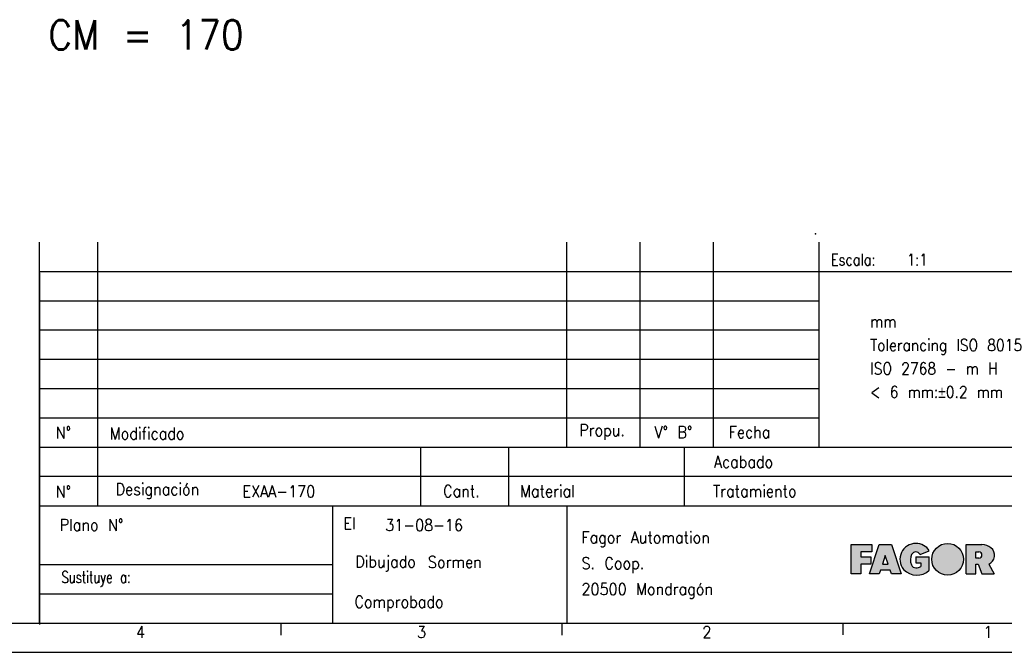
# Model space of a CAD drawing. Header units: millimetres. Extents: x -235 to 994, y -109 to 485.
# Tile 8 of 16: x 411 to 579, y -109 to -1. Entities that reach past the tile are written whole.
import ezdxf

# ---------------------------------------------------------------- set-up
doc = ezdxf.new("R2010")
doc.units = ezdxf.units.MM
doc.layers.add('1', color=7, linetype='Continuous')
doc.styles.add('CONVERTER_11', font='txt.shx', dxfattribs={"width": 0.9})
doc.styles.add('CONVERTER_12', font='txt.shx', dxfattribs={"width": 0.81})
doc.styles.add('CONVERTER_13', font='txt.shx', dxfattribs={"width": 0.72})

# ---------------------------------------------------------------- blocks, each defined once
blk = doc.blocks.new('tolerancias__41', base_point=(547.2149843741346, -37.82507050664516))
at = {"layer": '1', "color": 7}
blk.add_point((547.2149843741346, -37.82507050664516), dxfattribs=at)
blk = doc.blocks.new('tolerancias__42', base_point=(547.8144653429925, -74.22039922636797))
at = {"layer": '1', "color": 7}
blk.add_point((547.8144653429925, -74.22039922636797), dxfattribs=at)
blk = doc.blocks.new('Marco_a1', base_point=(184.8144653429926, 187.7796007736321))
at = {"layer": '1', "linetype": 'Continuous'}
h = blk.add_hatch(color=2, dxfattribs=at)
edge = h.paths.add_edge_path()
edge.add_arc((564.506467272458, -92.95005454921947), 3.104272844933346, 223.1289646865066, 312.98327026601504, ccw=False)
edge.add_arc((564.3277917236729, -93.34599406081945), 2.7083333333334, 90, 219.5977388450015, ccw=False)
edge.add_arc((564.3277917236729, -93.34599406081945), 2.708333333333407, 32.57897039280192, 90, ccw=False)
edge.add_line((566.6099690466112, -91.88766072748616), (565.0529344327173, -92.51266072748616))
edge.add_arc((564.3288787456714, -92.92933074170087), 0.835386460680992, 29.9189981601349, 150.0810018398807)
edge.add_arc((565.5812465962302, -93.45016072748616), 2.187499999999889, 154.6230664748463, 202.619864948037)
edge.add_arc((564.3312465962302, -93.97099406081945), 0.8333333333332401, 202.6198649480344, 270)
edge.add_arc((564.3312465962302, -93.03349406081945), 1.770833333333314, 270, 298.0724869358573)
edge.add_line((565.1645799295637, -94.59599406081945), (565.1645799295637, -93.97099406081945))
edge.add_line((565.1645799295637, -93.97099406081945), (564.3312465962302, -93.97099406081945))
edge.add_line((564.3312465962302, -93.97099406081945), (564.3312465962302, -92.92932739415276))
edge.add_line((564.3312465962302, -92.92932739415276), (566.622913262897, -92.92932739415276))
edge.add_line((566.622913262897, -92.92932739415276), (566.622913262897, -95.22099406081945))
h = blk.add_hatch(color=2, dxfattribs=at)
edge = h.paths.add_edge_path()
edge.add_arc((569.7442851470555, -93.34599406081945), 2.708333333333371, 0, 360)
blk.add_hatch(color=2, dxfattribs=at).paths.add_polyline_path([(556.8277917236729, -90.84599406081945), (556.8277917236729, -92.09599406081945), (554.9527917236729, -92.09599406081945), (554.9527917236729, -92.92932739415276), (556.6194583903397, -92.92932739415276), (556.6194583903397, -93.76266072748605), (556.6194583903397, -94.17932739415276), (554.9527917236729, -94.17932739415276), (554.9527917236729, -95.84599406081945), (553.2861250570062, -95.84599406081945), (553.2861250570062, -90.84599406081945)])
h = blk.add_hatch(color=2, dxfattribs=at)
h.paths.add_polyline_path([(561.8277917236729, -95.84599406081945), (560.1611250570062, -95.84599406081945), (559.9527917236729, -95.22099406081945), (558.2861250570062, -95.22099406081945), (558.0777917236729, -95.84599406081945), (556.4111250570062, -95.84599406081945), (558.0777917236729, -90.84599406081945), (560.1611250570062, -90.84599406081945)])
h.paths.add_polyline_path([(558.6333472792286, -94.17932739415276), (559.6055695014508, -94.17932739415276), (559.1194583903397, -92.72099406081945)], flags=16)
h = blk.add_hatch(color=2, dxfattribs=at)
edge = h.paths.add_edge_path()
edge.add_line((574.5538364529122, -90.84599406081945), (572.8871697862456, -90.84599406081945))
edge.add_line((572.8871697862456, -90.84599406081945), (572.8871697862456, -95.84599406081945))
edge.add_line((572.8871697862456, -95.84599406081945), (574.5538364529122, -95.84599406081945))
edge.add_line((574.5538364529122, -95.84599406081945), (574.5538364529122, -94.17932739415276))
edge.add_line((574.5538364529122, -94.17932739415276), (574.970503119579, -94.17932739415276))
edge.add_line((574.970503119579, -94.17932739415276), (575.595503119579, -95.84599406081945))
edge.add_line((575.595503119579, -95.84599406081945), (577.6772287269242, -95.84599406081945))
edge.add_line((577.6772287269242, -95.84599406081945), (576.7506542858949, -94.17932739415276))
edge.add_arc((576.1012248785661, -92.66967744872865), 1.643411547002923, 293.2766705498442, 410.7613098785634)
edge.add_arc((575.595503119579, -93.28889939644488), 2.442905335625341, 50.76130987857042, 90)
edge.add_line((575.595503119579, -90.84599406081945), (574.5538364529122, -90.84599406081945))
edge = h.paths.add_edge_path(flags=16)
edge.add_line((575.0746697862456, -93.13766072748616), (574.5538364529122, -93.13766072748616))
edge.add_line((574.5538364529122, -93.13766072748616), (574.5538364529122, -92.09599406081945))
edge.add_line((574.5538364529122, -92.09599406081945), (575.0746697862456, -92.09599406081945))
edge.add_arc((575.0746697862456, -92.61682739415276), 0.5208333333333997, -90, 90, ccw=False)
at = {"layer": '1', "color": 7, "linetype": 'Continuous'}
for p, q in [((414.8144653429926, -104.220399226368), (414.8144653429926, -39.22039922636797)), ((424.8144653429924, -84.22039922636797), (424.8144653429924, -39.22039922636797)), ((504.8144653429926, -74.22039922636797), (504.8144653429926, -39.22039922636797)), ((517.3144653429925, -74.22039922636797), (517.3144653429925, -39.22039922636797)), ((529.8144653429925, -74.22039922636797), (529.8144653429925, -39.22039922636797)), ((547.8144653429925, -74.22039922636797), (547.8144653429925, -39.22039922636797)), ((414.8144653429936, -74.22039922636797), (599.8144653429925, -74.22039922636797)), ((479.8144653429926, -74.22039922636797), (479.8144653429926, -84.22039922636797)), ((494.8144653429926, -74.22039922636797), (494.8144653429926, -84.22039922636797)), ((524.8144653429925, -74.22039922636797), (524.8144653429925, -84.22039922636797)), ((414.8144653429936, -84.22039922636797), (599.8144653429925, -84.22039922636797)), ((464.8144653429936, -84.22039922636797), (464.8144653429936, -94.22039922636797)), ((504.8144653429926, -84.22039922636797), (504.8144653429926, -104.220399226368)), ((414.8144653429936, -94.22039922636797), (464.8144653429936, -94.22039922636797)), ((464.8144653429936, -94.22039922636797), (464.8144653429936, -99.22039922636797)), ((464.8144653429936, -99.22039922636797), (464.8144653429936, -104.220399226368)), ((-215.1855346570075, -104.2203992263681), (599.8144653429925, -104.220399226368))]:
    blk.add_line(p, q, dxfattribs=at)
at = {"layer": '1', "color": 2, "linetype": 'Continuous'}
for p, q in [((414.8144653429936, -44.22039922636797), (599.8144653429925, -44.22039922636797)), ((414.8144653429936, -49.22039922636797), (547.8144653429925, -49.22039922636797)), ((414.8144653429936, -54.22039922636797), (547.8144653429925, -54.22039922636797)), ((414.8144653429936, -59.22039922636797), (547.8144653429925, -59.22039922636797)), ((414.8144653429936, -64.22039922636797), (547.8144653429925, -64.22039922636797)), ((414.8144653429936, -69.22039922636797), (547.8144653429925, -69.22039922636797)), ((599.8144653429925, -79.22039922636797), (414.8144653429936, -79.22039922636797)), ((553.2861250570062, -95.84599406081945), (553.2861250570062, -90.84599406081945)), ((553.2861250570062, -90.84599406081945), (556.8277917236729, -90.84599406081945)), ((556.8277917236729, -92.09599406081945), (554.9527917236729, -92.09599406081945)), ((554.9527917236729, -92.09599406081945), (554.9527917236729, -92.92932739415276)), ((556.4111250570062, -95.84599406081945), (558.0777917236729, -90.84599406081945)), ((556.8277917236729, -90.84599406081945), (556.8277917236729, -92.09599406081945)), ((558.0777917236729, -90.84599406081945), (560.1611250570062, -90.84599406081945)), ((560.1611250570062, -90.84599406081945), (561.8277917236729, -95.84599406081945)), ((565.0529344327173, -92.51266072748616), (566.6099690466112, -91.88766072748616)), ((572.8871697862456, -95.84599406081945), (572.8871697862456, -90.84599406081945)), ((572.8871697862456, -90.84599406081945), (574.5538364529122, -90.84599406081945)), ((574.5538364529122, -90.84599406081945), (575.595503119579, -90.84599406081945)), ((574.5538364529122, -93.13766072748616), (574.5538364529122, -92.09599406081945)), ((574.5538364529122, -92.09599406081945), (575.0746697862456, -92.09599406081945)), ((554.9527917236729, -92.92932739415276), (556.6194583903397, -92.92932739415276)), ((556.6194583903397, -92.92932739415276), (556.6194583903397, -93.76266072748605)), ((556.6194583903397, -93.76266072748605), (556.6194583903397, -94.17932739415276)), ((559.1194583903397, -92.72099406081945), (558.6333472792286, -94.17932739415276)), ((559.6055695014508, -94.17932739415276), (559.1194583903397, -92.72099406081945)), ((564.3312465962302, -92.92932739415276), (564.3312465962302, -93.97099406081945)), ((564.3312465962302, -92.92932739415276), (566.622913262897, -92.92932739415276)), ((564.3312465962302, -93.97099406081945), (565.1645799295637, -93.97099406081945)), ((565.1645799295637, -93.97099406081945), (565.1645799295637, -94.59599406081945)), ((566.622913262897, -95.22099406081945), (566.622913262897, -92.92932739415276)), ((575.0746697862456, -93.13766072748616), (574.5538364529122, -93.13766072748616)), ((556.6194583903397, -94.17932739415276), (554.9527917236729, -94.17932739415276)), ((554.9527917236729, -94.17932739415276), (554.9527917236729, -95.84599406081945)), ((558.2861250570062, -95.22099406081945), (558.0777917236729, -95.84599406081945)), ((559.9527917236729, -95.22099406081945), (558.2861250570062, -95.22099406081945)), ((558.6333472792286, -94.17932739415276), (559.6055695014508, -94.17932739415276)), ((560.1611250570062, -95.84599406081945), (559.9527917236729, -95.22099406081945)), ((574.5538364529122, -94.17932739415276), (574.970503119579, -94.17932739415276)), ((574.5538364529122, -95.84599406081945), (574.5538364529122, -94.17932739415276)), ((574.970503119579, -94.17932739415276), (575.595503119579, -95.84599406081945)), ((576.7506542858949, -94.17932739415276), (577.6772287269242, -95.84599406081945)), ((554.9527917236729, -95.84599406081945), (553.2861250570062, -95.84599406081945)), ((558.0777917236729, -95.84599406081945), (556.4111250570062, -95.84599406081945)), ((561.8277917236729, -95.84599406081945), (560.1611250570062, -95.84599406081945)), ((572.8871697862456, -95.84599406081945), (574.5538364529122, -95.84599406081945)), ((575.595503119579, -95.84599406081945), (577.6772287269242, -95.84599406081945)), ((414.8144653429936, -99.22039922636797), (464.8144653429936, -99.22039922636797)), ((455.9909359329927, -104.2667880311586), (455.9909359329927, -106.2667880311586)), ((503.9321124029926, -104.2667880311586), (503.9321124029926, -106.2667880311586)), ((551.8732888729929, -104.220399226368), (551.8732888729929, -106.220399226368)), ((-235.1855346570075, -109.220399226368), (604.8144653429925, -109.220399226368))]:
    blk.add_line(p, q, dxfattribs=at)
at = {"layer": '1', "color": 6, "linetype": 'Continuous'}
blk.add_line((414.8144653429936, -44.45543519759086), (414.8144653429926, -104.4554351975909), dxfattribs=at)
at = {"layer": '1', "color": 2, "linetype": 'Continuous'}
blk.add_circle((569.7442851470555, -93.34599406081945), 2.708333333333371, dxfattribs=at)
for centre, radius, start, end in [((564.3277917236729, -93.34599406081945), 2.7083333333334, 90, 219.5977388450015), ((564.3277917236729, -93.34599406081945), 2.708333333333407, 32.57897039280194, 90), ((564.3288787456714, -92.92933074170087), 0.835386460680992, 29.9189981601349, 150.0810018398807), ((575.0746697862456, -92.61682739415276), 0.5208333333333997, 270, 90), ((575.595503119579, -93.28889939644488), 2.442905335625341, 50.76130987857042, 90), ((576.1012248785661, -92.66967744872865), 1.643411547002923, 293.2766705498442, 50.76130987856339), ((565.5812465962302, -93.45016072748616), 2.187499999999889, 154.6230664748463, 202.619864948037), ((564.506467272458, -92.95005454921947), 3.104272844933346, 223.1289646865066, 312.983270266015), ((564.3312465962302, -93.97099406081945), 0.8333333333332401, 202.6198649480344, 270), ((564.3312465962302, -93.03349406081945), 1.770833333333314, 270, 298.0724869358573)]:
    blk.add_arc(centre, radius, start, end, dxfattribs=at)
at = {"layer": '1', "color": 2}
for s, style, width, p in [('Escala:   1:1', 'CONVERTER_12', 0.81, (549.8144653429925, -43.22039922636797)), ('El', 'CONVERTER_11', 0.9, (466.6709961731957, -88.22039922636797))]:
    blk.add_text(s, height=2, dxfattribs=dict(at, style=style, width=width)).set_placement(p)
at = {"layer": '1', "color": 2, "char_height": 2}
for s, insert, attachment_point, line_spacing_factor, style in [('N°', (418.9359217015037, -71.72039922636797), 5, 1.32052821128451, 'CONVERTER_11'), ('Modificado', (426.8411380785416, -71.88881551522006), 4, 1.32052821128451, 'CONVERTER_11'), ('Propu.', (506.9021583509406, -71.65264731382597), 4, 1.32052821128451, 'CONVERTER_11'), ('V° B°', (519.7389604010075, -71.65264731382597), 4, 1.20048019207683, 'CONVERTER_11'), ('Fecha', (532.4083241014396, -71.65264731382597), 4, 1.32052821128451, 'CONVERTER_11'), ('Acabado', (539.9804469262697, -76.72039922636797), 6, 1.32052821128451, 'CONVERTER_11'), ('N°', (418.9359217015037, -81.79714185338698), 5, 1.32052821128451, 'CONVERTER_11'), ('Designación', (427.8144653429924, -81.72039922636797), 4, 1.32052821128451, 'CONVERTER_11'), ('Cant.', (486.8144653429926, -81.72039922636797), 5, 1.32052821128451, 'CONVERTER_11'), ('Material', (496.8144653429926, -81.72039922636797), 4, 1.32052821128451, 'CONVERTER_11'), ('Tratamiento', (543.9804469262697, -81.72039922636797), 6, 1.32052821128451, 'CONVERTER_11'), ('Plano N°', (429.1464032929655, -87.47591680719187), 6, 1.32052821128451, 'CONVERTER_11'), ('Fagor Automation\\PS. Coop.\\P20500 Mondragón', (507.2878943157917, -94.35581747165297), 4, 1.32052821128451, 'CONVERTER_11'), ('Dibujado', (479.0343105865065, -94.08862644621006), 6, 1.32052821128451, 'CONVERTER_11'), ('Sustituye a:', (430.3748860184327, -96.72039922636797), 6, 1.32052821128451, 'CONVERTER_13'), ('Comprobado', (483.7576746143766, -100.9375042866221), 6, 1.32052821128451, 'CONVERTER_11'), ('4', (431.3096997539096, -105.7667880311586), 4, 1.20048019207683, 'CONVERTER_11'), ('3', (479.2377337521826, -105.7667880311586), 4, 1.20048019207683, 'CONVERTER_11'), ('2', (527.9027006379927, -105.7667880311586), 4, 1.20048019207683, 'CONVERTER_11'), ('1', (575.8438771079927, -105.7667880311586), 4, 1.20048019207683, 'CONVERTER_11')]:
    blk.add_mtext(s, dxfattribs=dict(at, insert=insert, attachment_point=attachment_point, line_spacing_factor=line_spacing_factor, style=style))
blk = doc.blocks.new('Top', base_point=(184.8144653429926, 187.7796007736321))
blk.add_blockref('Marco_a1', (184.8144653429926, 187.7796007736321))
blk = doc.blocks.new('_dummy_frame__43', base_point=(-235.1855346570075, -174.5728945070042))
blk.add_blockref('Top', (184.8144653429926, 187.7796007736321))
blk = doc.blocks.new('_dummy_frame__44', base_point=(-346.4995658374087, -309.5127608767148))
at = {"layer": '1'}
for name, p in [('_dummy_frame__43', (-235.1855346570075, -174.5728945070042)), ('tolerancias__41', (547.2149843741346, -37.82507050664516)), ('tolerancias__42', (547.8144653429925, -74.22039922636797))]:
    blk.add_blockref(name, p, dxfattribs=at)
at = {"layer": '1', "color": 2, "style": 'CONVERTER_11', "width": 0.9}
for s, height, p in [('CM = 170', 5, (416.3629828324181, -6.36472707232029)), ('EXAA-170', 2, (449.456998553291, -82.7704903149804)), ('31-08-16', 2, (473.818146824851, -88.5197412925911)), ('Sormen', 2, (481.0997795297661, -94.81625236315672))]:
    blk.add_text(s, height=height, dxfattribs=at).set_placement(p)
at = {"layer": '1', "color": 2, "insert": (556.53543961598, -65.7993288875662), "char_height": 2, "attachment_point": 7, "line_spacing_factor": 1.20048019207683, "style": 'CONVERTER_11'}
blk.add_mtext('mm\\PTolerancing ISO 8015\\PISO 2768 - m H\\P< 6 mm:{\\Fgdt;`}0.2 mm', dxfattribs=at)

msp = doc.modelspace()

# ---------------------------------------------------------------- block references
at = {"layer": '1'}
msp.add_blockref('_dummy_frame__44', (-346.4995658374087, -309.5127608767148), dxfattribs=at)

doc.saveas('drawing.dxf')
